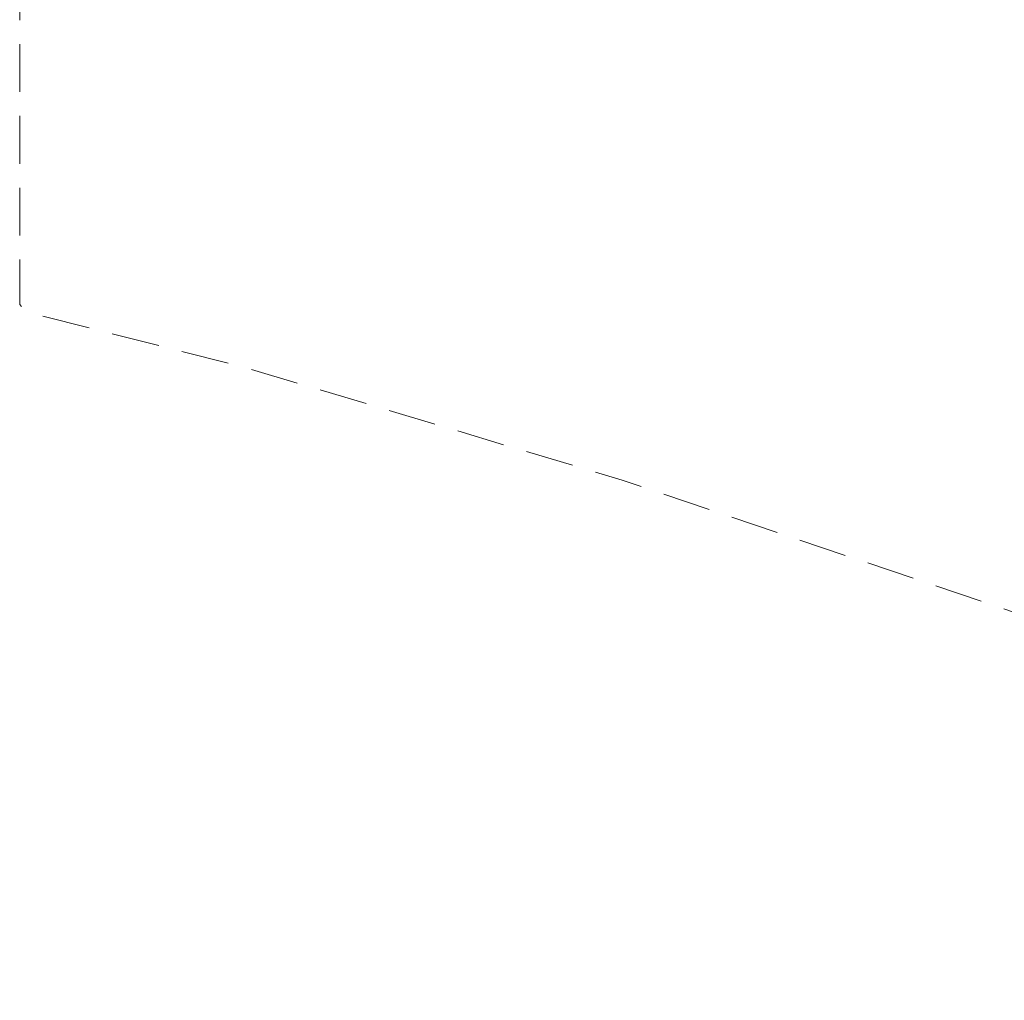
# Model space of a CAD drawing. Header units: metres. Extents: x -3716 to 31, y -1854 to 706.
# Tile 1 of 207: x -3716 to -2430, y -1854 to -574. Entities that reach past the tile are written whole.
import ezdxf

# ---------------------------------------------------------------- set-up
doc = ezdxf.new("R2010")
doc.units = ezdxf.units.M
doc.header["$LTSCALE"] = 1.25
doc.linetypes.add('Linienart-Gestrichelt mit Abstand', pattern=[6, 4, -2])
doc.layers.add('Keine', color=7, linetype='Continuous', lineweight=9)
doc.layers.add('Keine-1', color=7, linetype='Continuous', lineweight=15)

# ---------------------------------------------------------------- blocks, each defined once
blk = doc.blocks.new('_Feinplanum 2D (2D)')
at = {"layer": 'Keine-1', "color": 1, "linetype": 'Linienart-Gestrichelt mit Abstand', "lineweight": 9, "true_color": 0xff0000, "flags": 128}
blk.add_lwpolyline([(6.04, -134.71), (4.11, -139.37), (2.43, -143.27), (0.23, -148.19), (-1.94, -152.85), (-2.57, -154.16), (-4.37, -157.84, -0.121867), (-4.99, -158.57), (-24.21, -172.46, 0.234343), (-30.81, -181.88), (-30.81, -181.88, -0.138275), (-50.04, -181.32), (-50.04, -181.32), (-63.53, -176.94), (-98.53, -165.51), (-148.42, -149.3), (-209.68, -128.62), (-249.5, -116.74), (-271.86, -111.08), (-272.63, -110.3), (-272.63, -44.2), (-268.4, 0.15), (-267.47, 0.15), (-197.75, 0.15), (5.98, 0.15), (6.01, -63.16)], format="xyb", close=True, dxfattribs=at)

msp = doc.modelspace()

# ---------------------------------------------------------------- block references
at = {"layer": 'Keine', "color": 1, "xscale": 12.5, "yscale": 12.5, "zscale": 12.5}
msp.add_blockref('_Feinplanum 2D (2D)', (-307.7, 432.5), dxfattribs=at)

doc.saveas('drawing.dxf')
